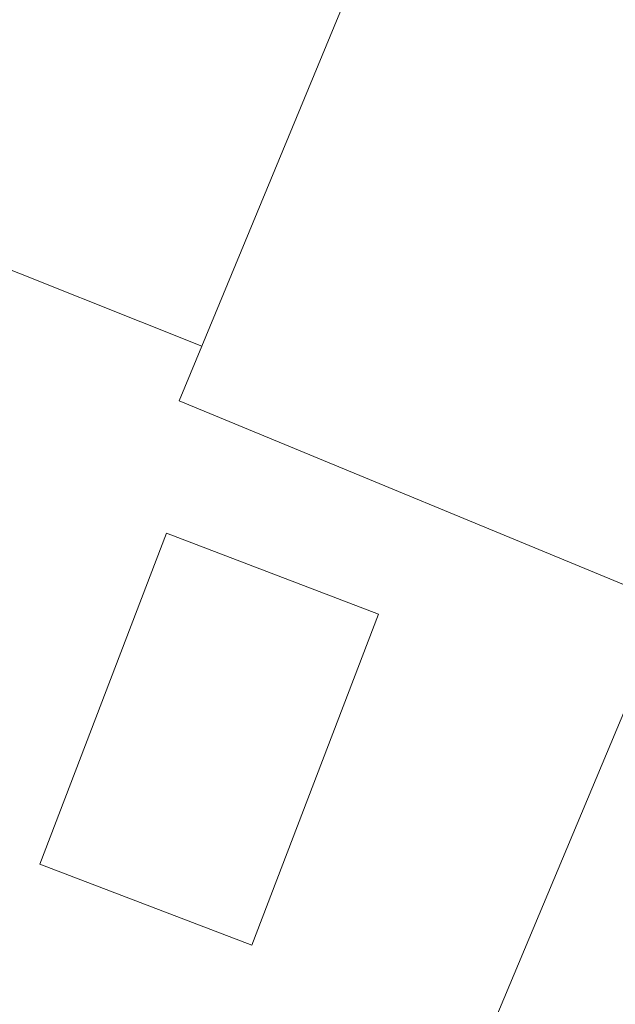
# Model space of a CAD drawing. Header units: metres. Extents: x 187916 to 189411, y 333285 to 334910.
# Tile 207 of 256: x 188606 to 188615, y 334211 to 334225. Entities that reach past the tile are written whole.
import ezdxf

# ---------------------------------------------------------------- set-up
doc = ezdxf.new("R2010")
doc.units = ezdxf.units.M
for name, color, linetype, lineweight in [('B-WE-IE-TERREINAFSCHEIDING_KUNSTMATIG_MUUR-G', 253, 'IE-TERREINAFSCHEIDING_KUNSTMATIG-SO', 15), ('B-WE-OG-BEBOUWING-GV', 253, 'Continuous', 15), ('B-WE-OG-TERREIN_ERF-GV', 253, 'Continuous', 15), ('B-WE-VH-OPENVERHARDING_TEGEL-GV', 253, 'Continuous', 15)]:
    doc.layers.add(name, color=color, linetype=linetype, lineweight=lineweight)
doc.linetypes.add('IE-TERREINAFSCHEIDING_KUNSTMATIG-SO', pattern='A,4,[82,NLCS.SHX,S=0.75,R=90,X=0,Y=0],4,-2', length=10)

# ---------------------------------------------------------------- blocks, each defined once
blk = doc.blocks.new('DTM')
at = {"layer": 'B-WE-IE-TERREINAFSCHEIDING_KUNSTMATIG_MUUR-G', "ltscale": 0.2, "flags": 128}
blk.add_lwpolyline([(188615.418, 334216.598), (188608.869, 334200.956)], dxfattribs=at)
at = {"layer": 'B-WE-OG-BEBOUWING-GV', "ltscale": 0.2, "flags": 128}
for points in [[(188606.661, 334233.615), (188599.553, 334216.654), (188602.137, 334215.597), (188604.761, 334221.911), (188608.401, 334220.461), (188612.781, 334231.053)], [(188612.781, 334231.053), (188608.401, 334220.461), (188608.061, 334219.638), (188615.418, 334216.598), (188617.532, 334221.715)]]:
    blk.add_lwpolyline(points, dxfattribs=at)
blk.add_lwpolyline([(188611.054, 334216.438), (188607.873, 334217.654), (188605.972, 334212.681), (188609.153, 334211.465)], close=True, dxfattribs=at)
at = {"layer": 'B-WE-OG-TERREIN_ERF-GV', "ltscale": 0.2, "flags": 128}
blk.add_lwpolyline([(188604.784, 334190.836), (188607.587, 334197.614), (188608.869, 334200.956), (188615.418, 334216.598), (188608.061, 334219.638), (188608.401, 334220.461), (188604.761, 334221.911)], dxfattribs=at)
blk.add_lwpolyline([(188611.054, 334216.438), (188609.153, 334211.465), (188605.972, 334212.681), (188607.873, 334217.654)], close=True, dxfattribs=at)
at = {"layer": 'B-WE-VH-OPENVERHARDING_TEGEL-GV', "ltscale": 0.2, "flags": 128}
blk.add_lwpolyline([(188617.532, 334221.715), (188615.418, 334216.598), (188608.869, 334200.956), (188607.587, 334197.614), (188604.784, 334190.836), (188602.935, 334186.879), (188600.878, 334183.027), (188598.488, 334179.07), (188595.877, 334175.257), (188592.838, 334171.417), (188589.625, 334167.723), (188585.038, 334162.872), (188585.212, 334162.68), (188525.137, 334109.069), (188515.289, 334098.463), (188514.537, 334096.867), (188507.704, 334089.815)], dxfattribs=at)

msp = doc.modelspace()

# ---------------------------------------------------------------- block references
msp.add_blockref('DTM', (0, 0))

doc.saveas('drawing.dxf')
